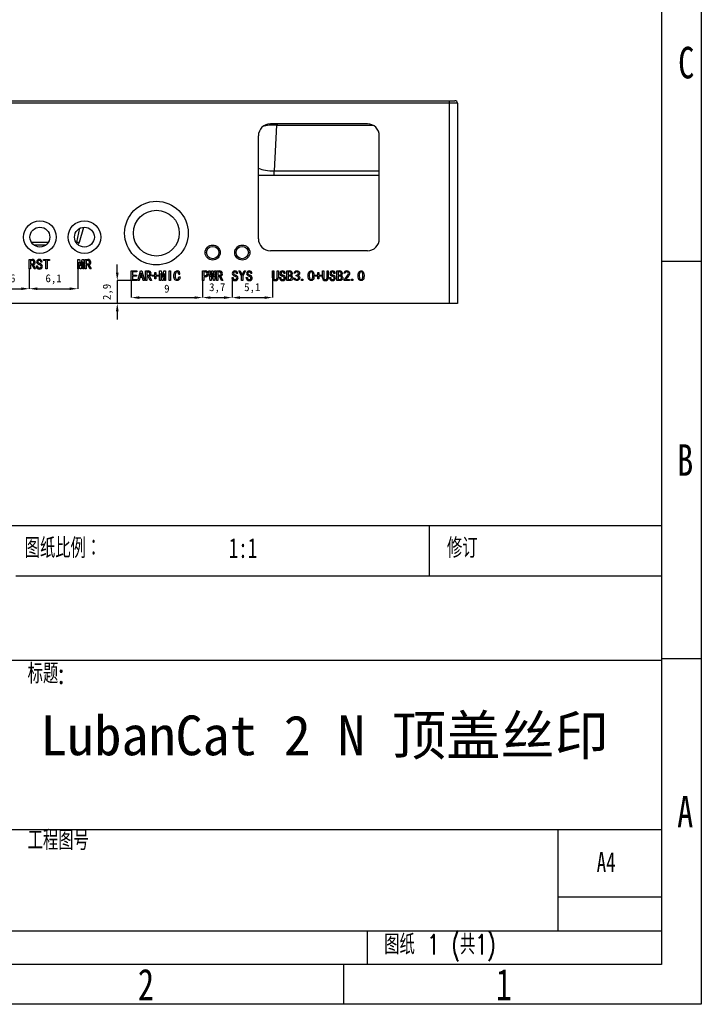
# Model space of a CAD drawing. Header units: millimetres. Extents: x 1601 to 1791, y 2186 to 2473.
# Tile 2 of 4: x 1706 to 1791, y 2186 to 2310. Entities that reach past the tile are written whole.
import ezdxf

# ---------------------------------------------------------------- set-up
doc = ezdxf.new("R2010")
doc.units = ezdxf.units.MM
doc.styles.add('SLDTEXTSTYLE0', font='TXT', dxfattribs={"width": 0.7, "bigfont": 'bigfont'})
doc.styles.add('SLDTEXTSTYLE1', font='TXT', dxfattribs={"width": 0.75})
doc.styles.add('SLDTEXTSTYLE2', font='TXT', dxfattribs={"width": 0.7})
doc.styles.add('黑体高度1mm', font='simhei.ttf', dxfattribs={"height": 1})
doc.styles.add('黑体高度5mm', font='simhei.ttf', dxfattribs={"height": 5})
doc.dimstyles.new('绿色高度4mm', dxfattribs={"dimtxt": 1, "dimasz": 1, "dimexe": 0, "dimexo": 0, "dimtad": 1, "dimdec": 1, "dimtxsty": '黑体高度1mm', "dimcen": 2.5, "dimclrd": 3, "dimclre": 3, "dimclrt": 3, "dimadec": 0, "dimazin": 0, "dimtfac": 1, "dimtdec": 1, "dimtmove": 0, "dimatfit": 3, "dimfxl": 1, "dimarcsym": 0})

# ---------------------------------------------------------------- blocks, each defined once
blk = doc.blocks.new('SW_NOTE_0_2')
at = {"color": 0, "linetype": 'Continuous', "lineweight": 0, "char_height": 2.5, "attachment_point": 1, "style": 'SLDTEXTSTYLE0'}
for s, insert in [('清除毛刺', (0, 3.22)), ('表面光亮处理', (0, -0.28))]:
    blk.add_mtext(s, dxfattribs=dict(at, insert=insert))
blk = doc.blocks.new('*D28')
at = {"color": 3, "lineweight": -2, "transparency": 16777216}
for p, q in [((1701.4, 2278.75), (1701.4, 2276.26)), ((1706.95, 2278.75), (1706.95, 2276.26)), ((1702.4, 2276.26), (1705.95, 2276.26))]:
    blk.add_line(p, q, dxfattribs=at)
at = {"color": 3, "transparency": 16777216}
for points in [[(1702.4, 2276.43), (1702.4, 2276.1), (1701.4, 2276.26)], [(1705.95, 2276.43), (1705.95, 2276.1), (1706.95, 2276.26)]]:
    blk.add_solid(points, dxfattribs=at)
at = {"layer": 'Defpoints', "color": 0, "transparency": 16777216}
for p in [(1701.4, 2278.75), (1706.95, 2278.75), (1706.95, 2276.26)]:
    blk.add_point(p, dxfattribs=at)
at = {"color": 3, "transparency": 16777216, "insert": (1704.18, 2277.45), "char_height": 1, "attachment_point": 5, "style": '黑体高度1mm'}
blk.add_mtext('5,6', dxfattribs=at)
blk = doc.blocks.new('*D29')
at = {"color": 3, "lineweight": -2, "transparency": 16777216}
for p, q in [((1706.95, 2278.75), (1706.95, 2276.26)), ((1713.04, 2278.75), (1713.04, 2276.26)), ((1707.95, 2276.26), (1712.04, 2276.26))]:
    blk.add_line(p, q, dxfattribs=at)
at = {"color": 3, "transparency": 16777216}
for points in [[(1707.95, 2276.43), (1707.95, 2276.1), (1706.95, 2276.26)], [(1712.04, 2276.43), (1712.04, 2276.1), (1713.04, 2276.26)]]:
    blk.add_solid(points, dxfattribs=at)
at = {"layer": 'Defpoints', "color": 0, "transparency": 16777216}
for p in [(1706.95, 2278.75), (1713.04, 2278.75), (1713.04, 2276.26)]:
    blk.add_point(p, dxfattribs=at)
at = {"color": 3, "transparency": 16777216, "insert": (1710, 2277.45), "char_height": 1, "attachment_point": 5, "style": '黑体高度1mm'}
blk.add_mtext('6,1', dxfattribs=at)
blk = doc.blocks.new('*D30')
at = {"color": 3, "lineweight": -2, "transparency": 16777216}
for p, q in [((1718.01, 2278.3), (1718.01, 2279.3)), ((1719.77, 2277.3), (1718.01, 2277.3)), ((1718.01, 2277.3), (1718.01, 2274.41)), ((1719.77, 2274.41), (1718.01, 2274.41)), ((1718.01, 2273.41), (1718.01, 2272.41))]:
    blk.add_line(p, q, dxfattribs=at)
at = {"color": 3, "transparency": 16777216}
for points in [[(1717.84, 2278.3), (1718.18, 2278.3), (1718.01, 2277.3)], [(1717.84, 2273.41), (1718.18, 2273.41), (1718.01, 2274.41)]]:
    blk.add_solid(points, dxfattribs=at)
at = {"layer": 'Defpoints', "color": 0, "transparency": 16777216}
for p in [(1719.77, 2277.3), (1718.01, 2274.41), (1719.77, 2274.41)]:
    blk.add_point(p, dxfattribs=at)
at = {"color": 3, "transparency": 16777216, "insert": (1716.82, 2275.86), "char_height": 1, "attachment_point": 5, "rotation": 90, "style": '黑体高度1mm'}
blk.add_mtext('2,9', dxfattribs=at)
blk = doc.blocks.new('*D31')
at = {"color": 3, "lineweight": -2, "transparency": 16777216}
for p, q in [((1719.77, 2277.3), (1719.77, 2275.15)), ((1728.73, 2277.3), (1728.73, 2275.15)), ((1720.77, 2275.15), (1727.73, 2275.15))]:
    blk.add_line(p, q, dxfattribs=at)
at = {"color": 3, "transparency": 16777216}
for points in [[(1720.77, 2275.31), (1720.77, 2274.98), (1719.77, 2275.15)], [(1727.73, 2275.31), (1727.73, 2274.98), (1728.73, 2275.15)]]:
    blk.add_solid(points, dxfattribs=at)
at = {"layer": 'Defpoints', "color": 0, "transparency": 16777216}
for p in [(1719.77, 2277.3), (1728.73, 2277.3), (1728.73, 2275.15)]:
    blk.add_point(p, dxfattribs=at)
at = {"color": 3, "transparency": 16777216, "insert": (1724.25, 2276.27), "char_height": 1, "attachment_point": 5, "style": '黑体高度1mm'}
blk.add_mtext('9', dxfattribs=at)
blk = doc.blocks.new('*D32')
at = {"color": 3, "lineweight": -2, "transparency": 16777216}
for p, q in [((1728.73, 2277.3), (1728.73, 2275.15)), ((1732.44, 2277.68), (1732.44, 2275.15)), ((1729.73, 2275.15), (1731.44, 2275.15))]:
    blk.add_line(p, q, dxfattribs=at)
at = {"color": 3, "transparency": 16777216}
for points in [[(1729.73, 2275.31), (1729.73, 2274.98), (1728.73, 2275.15)], [(1731.44, 2275.31), (1731.44, 2274.98), (1732.44, 2275.15)]]:
    blk.add_solid(points, dxfattribs=at)
at = {"layer": 'Defpoints', "color": 0, "transparency": 16777216}
for p in [(1728.73, 2277.3), (1732.44, 2277.68), (1732.44, 2275.15)]:
    blk.add_point(p, dxfattribs=at)
at = {"color": 3, "transparency": 16777216, "insert": (1730.58, 2276.33), "char_height": 1, "attachment_point": 5, "style": '黑体高度1mm'}
blk.add_mtext('3,7', dxfattribs=at)
blk = doc.blocks.new('*D33')
at = {"color": 3, "lineweight": -2, "transparency": 16777216}
for p, q in [((1737.54, 2278.5), (1737.54, 2275.15)), ((1732.44, 2277.68), (1732.44, 2275.15)), ((1733.44, 2275.15), (1736.54, 2275.15))]:
    blk.add_line(p, q, dxfattribs=at)
at = {"color": 3, "transparency": 16777216}
for points in [[(1733.44, 2275.31), (1733.44, 2274.98), (1732.44, 2275.15)], [(1736.54, 2275.31), (1736.54, 2274.98), (1737.54, 2275.15)]]:
    blk.add_solid(points, dxfattribs=at)
at = {"layer": 'Defpoints', "color": 0, "transparency": 16777216}
for p in [(1737.54, 2278.5), (1732.44, 2277.68), (1737.54, 2275.15)]:
    blk.add_point(p, dxfattribs=at)
at = {"color": 3, "transparency": 16777216, "insert": (1734.99, 2276.33), "char_height": 1, "attachment_point": 5, "style": '黑体高度1mm'}
blk.add_mtext('5,1', dxfattribs=at)

msp = doc.modelspace()

# ---------------------------------------------------------------- linework, layer by layer
at = {"color": 7, "linetype": 'Continuous', "lineweight": -3}
for p, q in [((1791.46, 2473.23), (1791.46, 2186.23)), ((1786.46, 2468.23), (1786.46, 2191.23)), ((1631.28, 2299.91), (1759.78, 2299.91)), ((1759.78, 2299.61), (1631.28, 2299.61)), ((1759.78, 2299.61), (1759.78, 2299.91)), ((1759.78, 2299.91), (1760.48, 2299.91)), ((1760.78, 2299.61), (1759.78, 2299.61)), ((1759.78, 2274.41), (1759.78, 2299.61)), ((1760.78, 2299.61), (1760.78, 2274.41)), ((1749.46, 2297.01), (1737.26, 2297.01)), ((1738.03, 2296.85), (1737.73, 2291.1)), ((1738.14, 2296.85), (1750.15, 2296.85)), ((1735.76, 2282.54), (1735.76, 2295.51)), ((1750.96, 2282.54), (1750.96, 2295.51)), ((1737.73, 2290.51), (1737.73, 2291.1)), ((1737.73, 2290.51), (1735.76, 2290.51)), ((1750.96, 2290.51), (1737.73, 2290.51)), ((1713.26, 2282.13), (1713.8, 2284.01)), ((1709.03, 2281.76), (1707.53, 2281.76)), ((1749.46, 2281.04), (1737.26, 2281.04)), ((1706.95, 2278.75), (1706.95, 2279.95)), ((1706.95, 2279.95), (1707.3, 2279.95)), ((1707.27, 2279.82), (1707.11, 2279.82)), ((1707.11, 2279.82), (1707.11, 2279.4)), ((1708.55, 2279.62), (1708.39, 2279.62)), ((1708.75, 2279.82), (1708.75, 2279.95)), ((1708.75, 2279.95), (1709.47, 2279.95)), ((1709.03, 2279.82), (1708.75, 2279.82)), ((1709.03, 2278.75), (1709.03, 2279.82)), ((1709.47, 2279.82), (1709.19, 2279.82)), ((1709.19, 2279.82), (1709.19, 2278.75)), ((1709.47, 2279.95), (1709.47, 2279.82)), ((1713.04, 2278.75), (1713.04, 2279.95)), ((1713.04, 2279.95), (1713.26, 2279.95)), ((1713.19, 2279.61), (1713.18, 2279.61)), ((1713.18, 2279.61), (1713.18, 2278.75)), ((1713.36, 2278.75), (1713.19, 2279.61)), ((1713.26, 2279.95), (1713.41, 2279.16)), ((1713.42, 2279.16), (1713.58, 2279.95)), ((1713.64, 2279.61), (1713.47, 2278.75)), ((1713.58, 2279.95), (1713.8, 2279.95)), ((1713.66, 2279.61), (1713.64, 2279.61)), ((1713.66, 2278.75), (1713.66, 2279.61)), ((1713.8, 2279.95), (1713.8, 2278.75)), ((1713.95, 2278.75), (1713.95, 2279.95)), ((1713.95, 2279.95), (1714.3, 2279.95)), ((1714.27, 2279.82), (1714.11, 2279.82)), ((1714.11, 2279.82), (1714.11, 2279.4)), ((1786.46, 2279.73), (1791.46, 2279.73)), ((1707.11, 2278.75), (1706.95, 2278.75)), ((1707.11, 2279.4), (1707.31, 2279.4)), ((1707.3, 2279.27), (1707.11, 2279.27)), ((1707.11, 2279.27), (1707.11, 2278.75)), ((1707.55, 2278.75), (1707.3, 2279.27)), ((1707.45, 2279.29), (1707.72, 2278.75)), ((1707.72, 2278.75), (1707.55, 2278.75)), ((1707.84, 2279.08), (1707.84, 2279.13)), ((1707.84, 2279.13), (1708, 2279.13)), ((1708, 2279.13), (1708, 2279.09)), ((1709.19, 2278.75), (1709.03, 2278.75)), ((1713.18, 2278.75), (1713.04, 2278.75)), ((1713.47, 2278.75), (1713.36, 2278.75)), ((1713.41, 2279.16), (1713.42, 2279.16)), ((1713.8, 2278.75), (1713.66, 2278.75)), ((1714.11, 2278.75), (1713.95, 2278.75)), ((1714.11, 2279.4), (1714.31, 2279.4)), ((1714.29, 2279.27), (1714.11, 2279.27)), ((1714.11, 2279.27), (1714.11, 2278.75)), ((1714.55, 2278.75), (1714.29, 2279.27)), ((1714.45, 2279.29), (1714.72, 2278.75)), ((1714.72, 2278.75), (1714.55, 2278.75)), ((1719.77, 2277.3), (1719.77, 2278.5)), ((1719.77, 2278.5), (1720.45, 2278.5)), ((1720.45, 2278.37), (1719.94, 2278.37)), ((1719.94, 2278.37), (1719.94, 2277.99)), ((1720.45, 2278.5), (1720.45, 2278.37)), ((1720.59, 2277.3), (1720.95, 2278.51)), ((1721.01, 2278.23), (1720.9, 2277.81)), ((1720.95, 2278.51), (1721.09, 2278.51)), ((1721.02, 2278.23), (1721.01, 2278.23)), ((1721.14, 2277.81), (1721.02, 2278.23)), ((1721.09, 2278.51), (1721.44, 2277.3)), ((1721.55, 2277.3), (1721.55, 2278.5)), ((1721.55, 2278.5), (1721.9, 2278.5)), ((1721.87, 2278.37), (1721.71, 2278.37)), ((1721.71, 2278.37), (1721.71, 2277.95)), ((1722.75, 2277.97), (1722.75, 2278.32)), ((1722.75, 2278.32), (1722.87, 2278.32)), ((1722.87, 2278.32), (1722.87, 2277.97)), ((1723.33, 2277.3), (1723.33, 2278.5)), ((1723.33, 2278.5), (1723.55, 2278.5)), ((1723.55, 2278.5), (1723.7, 2277.71)), ((1723.72, 2277.71), (1723.87, 2278.5)), ((1723.87, 2278.5), (1724.09, 2278.5)), ((1724.09, 2278.5), (1724.09, 2277.3)), ((1724.52, 2277.3), (1724.52, 2278.5)), ((1724.52, 2278.5), (1724.69, 2278.5)), ((1724.69, 2278.5), (1724.69, 2277.3)), ((1728.73, 2277.3), (1728.73, 2278.5)), ((1728.73, 2278.5), (1729.09, 2278.5)), ((1729.05, 2278.37), (1728.89, 2278.37)), ((1728.89, 2278.37), (1728.89, 2277.9)), ((1729.69, 2277.29), (1729.54, 2278.5)), ((1729.54, 2278.5), (1729.69, 2278.5)), ((1729.69, 2278.5), (1729.77, 2277.74)), ((1729.79, 2277.74), (1729.89, 2278.5)), ((1729.89, 2278.5), (1730.04, 2278.5)), ((1730.04, 2278.5), (1730.15, 2277.74)), ((1730.16, 2277.74), (1730.24, 2278.5)), ((1730.4, 2278.5), (1730.24, 2277.29)), ((1730.24, 2278.5), (1730.4, 2278.5)), ((1730.51, 2277.3), (1730.51, 2278.5)), ((1730.51, 2278.5), (1730.86, 2278.5)), ((1730.82, 2278.37), (1730.67, 2278.37)), ((1730.67, 2278.37), (1730.67, 2277.95)), ((1733.63, 2277.84), (1733.3, 2278.5)), ((1733.3, 2278.5), (1733.47, 2278.5)), ((1733.47, 2278.5), (1733.71, 2277.99)), ((1733.72, 2277.99), (1733.96, 2278.5)), ((1734.13, 2278.5), (1733.8, 2277.84)), ((1733.96, 2278.5), (1734.13, 2278.5)), ((1737.54, 2277.65), (1737.54, 2278.5)), ((1737.54, 2278.5), (1737.7, 2278.5)), ((1737.7, 2278.5), (1737.7, 2277.65)), ((1738.1, 2277.65), (1738.1, 2278.5)), ((1738.1, 2278.5), (1738.27, 2278.5)), ((1738.27, 2278.5), (1738.27, 2277.65)), ((1739.33, 2277.3), (1739.33, 2278.5)), ((1739.33, 2278.5), (1739.7, 2278.5)), ((1739.7, 2278.37), (1739.49, 2278.37)), ((1739.49, 2278.37), (1739.49, 2277.99)), ((1740.36, 2278.18), (1740.24, 2278.21)), ((1743.23, 2277.97), (1743.23, 2278.32)), ((1743.23, 2278.32), (1743.35, 2278.32)), ((1743.35, 2278.32), (1743.35, 2277.97)), ((1743.82, 2277.65), (1743.82, 2278.5)), ((1743.82, 2278.5), (1743.99, 2278.5)), ((1743.99, 2278.5), (1743.99, 2277.65)), ((1744.39, 2277.65), (1744.39, 2278.5)), ((1744.39, 2278.5), (1744.55, 2278.5)), ((1744.55, 2278.5), (1744.55, 2277.65)), ((1745.62, 2277.3), (1745.62, 2278.5)), ((1745.62, 2278.5), (1745.99, 2278.5)), ((1745.99, 2278.37), (1745.78, 2278.37)), ((1745.78, 2278.37), (1745.78, 2277.99)), ((1746.63, 2278.18), (1746.5, 2278.21)), ((1720.49, 2277.3), (1719.77, 2277.3)), ((1719.94, 2277.99), (1720.41, 2277.99)), ((1720.41, 2277.86), (1719.94, 2277.86)), ((1719.94, 2277.86), (1719.94, 2277.43)), ((1719.94, 2277.43), (1720.49, 2277.43)), ((1720.41, 2277.99), (1720.41, 2277.86)), ((1720.49, 2277.43), (1720.49, 2277.3)), ((1720.76, 2277.3), (1720.59, 2277.3)), ((1720.86, 2277.67), (1720.76, 2277.3)), ((1721.17, 2277.67), (1720.86, 2277.67)), ((1720.9, 2277.81), (1721.14, 2277.81)), ((1721.27, 2277.3), (1721.17, 2277.67)), ((1721.44, 2277.3), (1721.27, 2277.3)), ((1721.71, 2277.3), (1721.55, 2277.3)), ((1721.71, 2277.95), (1721.91, 2277.95)), ((1721.89, 2277.82), (1721.71, 2277.82)), ((1721.71, 2277.82), (1721.71, 2277.3)), ((1722.15, 2277.3), (1721.89, 2277.82)), ((1722.05, 2277.84), (1722.31, 2277.3)), ((1722.31, 2277.3), (1722.15, 2277.3)), ((1722.41, 2277.86), (1722.41, 2277.97)), ((1722.41, 2277.97), (1722.75, 2277.97)), ((1722.75, 2277.86), (1722.41, 2277.86)), ((1722.75, 2277.52), (1722.75, 2277.86)), ((1722.87, 2277.52), (1722.75, 2277.52)), ((1722.87, 2277.97), (1723.21, 2277.97)), ((1723.21, 2277.86), (1722.87, 2277.86)), ((1722.87, 2277.86), (1722.87, 2277.52)), ((1723.21, 2277.97), (1723.21, 2277.86)), ((1723.47, 2277.3), (1723.33, 2277.3)), ((1723.49, 2278.16), (1723.47, 2278.16)), ((1723.47, 2278.16), (1723.47, 2277.3)), ((1723.65, 2277.3), (1723.49, 2278.16)), ((1723.77, 2277.3), (1723.65, 2277.3)), ((1723.7, 2277.71), (1723.72, 2277.71)), ((1723.94, 2278.16), (1723.77, 2277.3)), ((1723.95, 2278.16), (1723.94, 2278.16)), ((1723.95, 2277.3), (1723.95, 2278.16)), ((1724.09, 2277.3), (1723.95, 2277.3)), ((1724.69, 2277.3), (1724.52, 2277.3)), ((1725.89, 2278.07), (1725.74, 2278.07)), ((1725.74, 2277.78), (1725.9, 2277.78)), ((1728.89, 2277.3), (1728.73, 2277.3)), ((1728.89, 2277.9), (1729.05, 2277.9)), ((1729.09, 2277.77), (1728.89, 2277.77)), ((1728.89, 2277.77), (1728.89, 2277.3)), ((1729.83, 2277.29), (1729.69, 2277.29)), ((1729.77, 2277.74), (1729.79, 2277.74)), ((1729.96, 2278.18), (1729.83, 2277.29)), ((1729.97, 2278.18), (1729.96, 2278.18)), ((1730.1, 2277.29), (1729.97, 2278.18)), ((1730.24, 2277.29), (1730.1, 2277.29)), ((1730.15, 2277.74), (1730.16, 2277.74)), ((1730.67, 2277.3), (1730.51, 2277.3)), ((1730.67, 2277.95), (1730.87, 2277.95)), ((1730.85, 2277.82), (1730.67, 2277.82)), ((1730.67, 2277.82), (1730.67, 2277.3)), ((1731.1, 2277.3), (1730.85, 2277.82)), ((1731.01, 2277.84), (1731.27, 2277.3)), ((1731.27, 2277.3), (1731.1, 2277.3)), ((1732.44, 2277.63), (1732.44, 2277.68)), ((1732.44, 2277.68), (1732.6, 2277.68)), ((1732.6, 2277.68), (1732.6, 2277.64)), ((1733.16, 2278.17), (1733, 2278.17)), ((1733.63, 2277.3), (1733.63, 2277.84)), ((1733.8, 2277.3), (1733.63, 2277.3)), ((1733.71, 2277.99), (1733.72, 2277.99)), ((1733.8, 2277.84), (1733.8, 2277.3)), ((1734.24, 2277.63), (1734.24, 2277.68)), ((1734.24, 2277.68), (1734.4, 2277.68)), ((1734.4, 2277.68), (1734.4, 2277.64)), ((1734.95, 2278.17), (1734.79, 2278.17)), ((1738.42, 2277.63), (1738.42, 2277.68)), ((1738.42, 2277.68), (1738.58, 2277.68)), ((1738.58, 2277.68), (1738.58, 2277.64)), ((1739.14, 2278.17), (1738.97, 2278.17)), ((1739.68, 2277.3), (1739.33, 2277.3)), ((1739.49, 2277.99), (1739.7, 2277.99)), ((1739.68, 2277.86), (1739.49, 2277.86)), ((1739.49, 2277.86), (1739.49, 2277.43)), ((1739.49, 2277.43), (1739.66, 2277.43)), ((1740.22, 2277.61), (1740.35, 2277.63)), ((1740.51, 2277.89), (1740.51, 2277.98)), ((1741.19, 2277.3), (1741.19, 2277.45)), ((1741.19, 2277.45), (1741.35, 2277.45)), ((1741.35, 2277.3), (1741.19, 2277.3)), ((1741.35, 2277.45), (1741.35, 2277.3)), ((1742.88, 2277.86), (1742.88, 2277.97)), ((1742.88, 2277.97), (1743.23, 2277.97)), ((1743.23, 2277.86), (1742.88, 2277.86)), ((1743.23, 2277.52), (1743.23, 2277.86)), ((1743.35, 2277.52), (1743.23, 2277.52)), ((1743.35, 2277.97), (1743.69, 2277.97)), ((1743.69, 2277.86), (1743.35, 2277.86)), ((1743.35, 2277.86), (1743.35, 2277.52)), ((1743.69, 2277.97), (1743.69, 2277.86)), ((1744.71, 2277.63), (1744.71, 2277.68)), ((1744.71, 2277.68), (1744.87, 2277.68)), ((1744.87, 2277.68), (1744.87, 2277.64)), ((1745.42, 2278.17), (1745.26, 2278.17)), ((1745.97, 2277.3), (1745.62, 2277.3)), ((1745.78, 2277.99), (1745.99, 2277.99)), ((1745.96, 2277.86), (1745.78, 2277.86)), ((1745.78, 2277.86), (1745.78, 2277.43)), ((1745.78, 2277.43), (1745.94, 2277.43)), ((1746.53, 2277.31), (1746.53, 2277.34)), ((1747.23, 2277.31), (1746.53, 2277.31)), ((1746.73, 2277.43), (1747.23, 2277.43)), ((1747.23, 2277.43), (1747.23, 2277.31)), ((1747.48, 2277.3), (1747.48, 2277.45)), ((1747.48, 2277.45), (1747.64, 2277.45)), ((1747.64, 2277.3), (1747.48, 2277.3)), ((1747.64, 2277.45), (1747.64, 2277.3)), ((1759.78, 2274.41), (1631.28, 2274.41)), ((1760.78, 2274.41), (1759.78, 2274.41)), ((1606.46, 2246.48), (1786.46, 2246.48)), ((1757.26, 2240.11), (1757.26, 2246.48)), ((1786.46, 2240.11), (1705.26, 2240.11)), ((1786.46, 2229.48), (1606.46, 2229.48)), ((1786.46, 2229.73), (1791.46, 2229.73)), ((1661.06, 2208.23), (1786.46, 2208.23)), ((1773.46, 2195.48), (1773.46, 2208.23)), ((1786.46, 2199.73), (1773.46, 2199.73)), ((1606.46, 2195.48), (1786.46, 2195.48)), ((1749.46, 2191.23), (1749.46, 2195.48)), ((1786.46, 2191.23), (1606.46, 2191.23)), ((1746.46, 2191.23), (1746.46, 2186.23)), ((1791.46, 2186.23), (1601.46, 2186.23))]:
    msp.add_line(p, q, dxfattribs=at)
at = {"color": 8, "linetype": 'Continuous', "lineweight": -3}
for p, q in [((1738.03, 2296.85), (1738.04, 2297.01)), ((1738.14, 2296.85), (1738.14, 2297.01)), ((1737.73, 2291.1), (1750.96, 2291.1)), ((1712.94, 2282.13), (1713.29, 2283.87)), ((1707.2, 2282.13), (1709.35, 2282.13)), ((1712.8, 2282.13), (1712.94, 2282.13)), ((1712.94, 2282.13), (1713.26, 2282.13))]:
    msp.add_line(p, q, dxfattribs=at)
at = {"color": 8, "linetype": 'Continuous', "lineweight": -3, "flags": 128}
msp.add_lwpolyline([(1712.94, 2282.13), (1712.92, 2282.05), (1712.89, 2281.99)], dxfattribs=at)
at = {"color": 7, "linetype": 'Continuous', "lineweight": -3, "flags": 128}
for points in [[(1708.03, 2279.66), (1708.05, 2279.57), (1708.11, 2279.51), (1708.27, 2279.44)], [(1725.13, 2277.86), (1725.13, 2278.01), (1725.16, 2278.15), (1725.2, 2278.28), (1725.26, 2278.38), (1725.34, 2278.45), (1725.44, 2278.5), (1725.54, 2278.51)], [(1725.54, 2278.38), (1725.47, 2278.37), (1725.4, 2278.32), (1725.36, 2278.26), (1725.33, 2278.18), (1725.3, 2278.03), (1725.3, 2277.88)], [(1725.74, 2278.07), (1725.73, 2278.18), (1725.71, 2278.27), (1725.64, 2278.35), (1725.59, 2278.37), (1725.54, 2278.38)], [(1729.3, 2278.14), (1729.29, 2278.21), (1729.27, 2278.28), (1729.22, 2278.33), (1729.14, 2278.36), (1729.05, 2278.37)], [(1732.63, 2278.21), (1732.65, 2278.12), (1732.71, 2278.06), (1732.87, 2277.99)], [(1734.43, 2278.21), (1734.45, 2278.12), (1734.51, 2278.06), (1734.67, 2277.99)], [(1738.61, 2278.21), (1738.63, 2278.12), (1738.69, 2278.06), (1738.85, 2277.99)], [(1740.24, 2278.21), (1740.29, 2278.32), (1740.36, 2278.43), (1740.47, 2278.5), (1740.6, 2278.52), (1740.72, 2278.5), (1740.84, 2278.44), (1740.91, 2278.34), (1740.93, 2278.21), (1740.91, 2278.1), (1740.85, 2278.01), (1740.76, 2277.94)], [(1740.51, 2277.98), (1740.6, 2277.99), (1740.68, 2278.02), (1740.74, 2278.08), (1740.78, 2278.13), (1740.79, 2278.2), (1740.78, 2278.26), (1740.75, 2278.32), (1740.7, 2278.36), (1740.65, 2278.39), (1740.58, 2278.4), (1740.52, 2278.38), (1740.45, 2278.33), (1740.4, 2278.26), (1740.36, 2278.18)], [(1742.01, 2277.98), (1742.02, 2278.11), (1742.05, 2278.24), (1742.11, 2278.36), (1742.18, 2278.44), (1742.26, 2278.49), (1742.36, 2278.52), (1742.47, 2278.51), (1742.57, 2278.46), (1742.65, 2278.38), (1742.7, 2278.28), (1742.74, 2278.13), (1742.76, 2277.98), (1742.75, 2277.83), (1742.74, 2277.7), (1742.72, 2277.57), (1742.66, 2277.44), (1742.6, 2277.37), (1742.51, 2277.31), (1742.42, 2277.29), (1742.31, 2277.3), (1742.21, 2277.35), (1742.12, 2277.43), (1742.07, 2277.53), (1742.02, 2277.75), (1742.01, 2277.98)], [(1742.16, 2278.02), (1742.15, 2277.85), (1742.17, 2277.69), (1742.19, 2277.61), (1742.23, 2277.53), (1742.28, 2277.47), (1742.35, 2277.43), (1742.41, 2277.42), (1742.46, 2277.44), (1742.54, 2277.51), (1742.58, 2277.6), (1742.6, 2277.7), (1742.62, 2277.79), (1742.61, 2277.96), (1742.6, 2278.12), (1742.55, 2278.28), (1742.5, 2278.35), (1742.43, 2278.39), (1742.38, 2278.39), (1742.32, 2278.37), (1742.28, 2278.34), (1742.24, 2278.3), (1742.19, 2278.16), (1742.16, 2278.02)], [(1744.9, 2278.21), (1744.92, 2278.12), (1744.98, 2278.06), (1745.14, 2277.99)], [(1746.53, 2277.34), (1746.55, 2277.43), (1746.61, 2277.51), (1746.68, 2277.58), (1746.83, 2277.76), (1746.92, 2277.87), (1746.99, 2277.98), (1747.05, 2278.11), (1747.07, 2278.18), (1747.06, 2278.26), (1747.02, 2278.33), (1746.96, 2278.38), (1746.85, 2278.39), (1746.76, 2278.35), (1746.68, 2278.28), (1746.63, 2278.18)], [(1746.85, 2278.52), (1746.94, 2278.52), (1747.03, 2278.5), (1747.11, 2278.45), (1747.17, 2278.38), (1747.22, 2278.25), (1747.21, 2278.11), (1747.15, 2277.98), (1747.08, 2277.87), (1746.91, 2277.65), (1746.73, 2277.43)], [(1748.3, 2277.98), (1748.31, 2278.11), (1748.34, 2278.24), (1748.4, 2278.36), (1748.47, 2278.44), (1748.55, 2278.49), (1748.65, 2278.52), (1748.76, 2278.51), (1748.86, 2278.46), (1748.94, 2278.38), (1748.99, 2278.28), (1749.03, 2278.13), (1749.04, 2277.98), (1749.04, 2277.83), (1749.03, 2277.7), (1749, 2277.57), (1748.95, 2277.44), (1748.89, 2277.37), (1748.8, 2277.31), (1748.7, 2277.29), (1748.59, 2277.3), (1748.49, 2277.35), (1748.41, 2277.43), (1748.36, 2277.53), (1748.31, 2277.75), (1748.3, 2277.98)], [(1748.45, 2278.02), (1748.44, 2277.85), (1748.46, 2277.69), (1748.48, 2277.61), (1748.52, 2277.53), (1748.57, 2277.47), (1748.64, 2277.43), (1748.69, 2277.42), (1748.75, 2277.44), (1748.83, 2277.51), (1748.87, 2277.6), (1748.89, 2277.7), (1748.9, 2277.79), (1748.9, 2277.96), (1748.89, 2278.12), (1748.84, 2278.28), (1748.79, 2278.35), (1748.72, 2278.39), (1748.66, 2278.39), (1748.61, 2278.37), (1748.57, 2278.34), (1748.53, 2278.3), (1748.47, 2278.16), (1748.45, 2278.02)], [(1725.54, 2277.29), (1725.44, 2277.3), (1725.35, 2277.34), (1725.27, 2277.4), (1725.21, 2277.48), (1725.16, 2277.6), (1725.13, 2277.73), (1725.13, 2277.86)], [(1725.3, 2277.88), (1725.3, 2277.73), (1725.33, 2277.59), (1725.36, 2277.53), (1725.4, 2277.47), (1725.47, 2277.43), (1725.54, 2277.42)], [(1725.9, 2277.78), (1725.89, 2277.65), (1725.86, 2277.52), (1725.8, 2277.41), (1725.73, 2277.34), (1725.63, 2277.3), (1725.54, 2277.29)], [(1725.54, 2277.42), (1725.59, 2277.43), (1725.64, 2277.46), (1725.68, 2277.5), (1725.71, 2277.55), (1725.73, 2277.66), (1725.74, 2277.78)], [(1729.05, 2277.9), (1729.12, 2277.91), (1729.19, 2277.93), (1729.26, 2277.97), (1729.29, 2278.05), (1729.3, 2278.14)], [(1739.66, 2277.43), (1739.73, 2277.44), (1739.8, 2277.46), (1739.86, 2277.5), (1739.9, 2277.57), (1739.92, 2277.66)], [(1739.92, 2277.66), (1739.91, 2277.72), (1739.88, 2277.78), (1739.83, 2277.82), (1739.75, 2277.85), (1739.68, 2277.86)], [(1740.08, 2277.66), (1740.07, 2277.54), (1740.03, 2277.44), (1739.95, 2277.36), (1739.82, 2277.31), (1739.68, 2277.3)], [(1740.76, 2277.94), (1740.84, 2277.89), (1740.9, 2277.83), (1740.94, 2277.74), (1740.95, 2277.65), (1740.93, 2277.53), (1740.87, 2277.42), (1740.78, 2277.34), (1740.67, 2277.3), (1740.55, 2277.29), (1740.43, 2277.32), (1740.33, 2277.39), (1740.26, 2277.49), (1740.22, 2277.61)], [(1740.35, 2277.63), (1740.39, 2277.55), (1740.45, 2277.47), (1740.53, 2277.43), (1740.63, 2277.43), (1740.72, 2277.47), (1740.77, 2277.53), (1740.8, 2277.6), (1740.8, 2277.68), (1740.78, 2277.75), (1740.72, 2277.82), (1740.64, 2277.86), (1740.51, 2277.89)], [(1745.94, 2277.43), (1746.02, 2277.44), (1746.09, 2277.46), (1746.15, 2277.5), (1746.19, 2277.57), (1746.2, 2277.66)], [(1746.2, 2277.66), (1746.19, 2277.72), (1746.17, 2277.78), (1746.11, 2277.82), (1746.04, 2277.85), (1745.96, 2277.86)], [(1746.37, 2277.66), (1746.36, 2277.54), (1746.32, 2277.44), (1746.23, 2277.36), (1746.11, 2277.31), (1745.97, 2277.3)]]:
    msp.add_lwpolyline(points, dxfattribs=at)
at = {"color": 7, "linetype": 'Continuous', "lineweight": -3}
for centre, radius in [((1722.93, 2283.26), 4), ((1722.93, 2283.26), 2.88), ((1708.28, 2282.76), 2.05), ((1713.88, 2282.76), 2.05), ((1708.28, 2282.76), 1.25), ((1713.88, 2282.76), 1.25), ((1730.01, 2280.81), 0.95), ((1730.01, 2280.81), 0.775), ((1733.73, 2280.81), 0.95), ((1733.73, 2280.81), 0.775)]:
    msp.add_circle(centre, radius, dxfattribs=at)
for centre, radius, start, end in [((1760.48, 2299.61), 0.3, 0, 90), ((1737.26, 2295.51), 1.5, 90, 180), ((1749.46, 2295.51), 1.5, 0, 90), ((1712.78, 2282.26), 0.5, 301.1181, 344), ((1737.26, 2282.54), 1.5, 180, 270), ((1749.46, 2282.54), 1.5, 270, 0), ((1707.31, 2279.6), 0.215, 0.334, 100.0567), ((1707.35, 2279.62), 0.336, 358.091, 97.4636), ((1707.33, 2279.59), 0.191, 263.8221, 4.2388), ((1707.38, 2279.58), 0.302, 283.3407, 4.1483), ((1708.2, 2279.63), 0.33, 87.5955, 180.0188), ((1708.24, 2279.69), 0.384, 188.3317, 260.4098), ((1708.19, 2279.66), 0.165, 83.9491, 181.4674), ((1708.22, 2279.63), 0.33, 357.473, 92.5258), ((1708.21, 2279.64), 0.18, 352.4771, 91.2789), ((1714.3, 2279.6), 0.215, 0.3321, 100.0576), ((1714.35, 2279.62), 0.336, 358.0911, 97.4642), ((1714.33, 2279.59), 0.191, 263.821, 4.2387), ((1714.38, 2279.58), 0.302, 283.3398, 4.1502), ((1708.18, 2279.08), 0.343, 179.6127, 274.8799), ((1708.2, 2279.07), 0.205, 176.6199, 271.499), ((1708.12, 2279), 0.316, 13.0079, 78.6575), ((1708.24, 2279.08), 0.346, 264.5095, 1.0813), ((1708.23, 2279.07), 0.197, 264.02, 2.1636), ((1708.17, 2279.02), 0.425, 8.5066, 76.7189), ((1721.9, 2278.15), 0.215, 0.3344, 100.0565), ((1721.94, 2278.17), 0.336, 358.091, 97.4635), ((1725.52, 2278.14), 0.379, 350.3001, 86.574), ((1729.12, 2278.15), 0.346, 356.7679, 94.3211), ((1730.86, 2278.15), 0.215, 0.3314, 100.0579), ((1730.9, 2278.17), 0.336, 358.0913, 97.4664), ((1732.8, 2278.18), 0.33, 87.5963, 180.0173), ((1732.8, 2278.21), 0.165, 83.9503, 181.4675), ((1732.83, 2278.18), 0.33, 357.473, 92.5264), ((1732.82, 2278.19), 0.18, 352.4832, 91.2762), ((1734.6, 2278.18), 0.33, 87.5948, 180.0202), ((1734.59, 2278.21), 0.165, 83.948, 181.4673), ((1734.62, 2278.18), 0.33, 357.473, 92.5252), ((1734.61, 2278.19), 0.18, 352.4792, 91.278), ((1738.78, 2278.18), 0.33, 87.5971, 180.016), ((1738.77, 2278.21), 0.165, 83.947, 181.4672), ((1738.81, 2278.18), 0.33, 357.4729, 92.5247), ((1738.8, 2278.19), 0.18, 352.4812, 91.2771), ((1739.73, 2278.19), 0.316, 0.9614, 96.3411), ((1739.72, 2278.2), 0.167, 356.876, 95.3726), ((1745.07, 2278.18), 0.33, 87.5962, 180.0176), ((1745.06, 2278.21), 0.165, 83.95, 181.4675), ((1745.09, 2278.18), 0.33, 357.473, 92.5263), ((1745.08, 2278.19), 0.18, 352.4795, 91.2779), ((1746.02, 2278.19), 0.316, 0.9616, 96.3426), ((1746.01, 2278.2), 0.167, 356.8743, 95.3734), ((1746.89, 2278.12), 0.398, 95.63, 168.3445), ((1721.93, 2278.14), 0.191, 263.8223, 4.2388), ((1721.98, 2278.13), 0.302, 283.3408, 4.148), ((1729.12, 2278.12), 0.346, 265.6756, 3.2326), ((1730.89, 2278.14), 0.191, 263.8206, 4.2387), ((1730.94, 2278.13), 0.302, 283.3396, 4.1509), ((1732.78, 2277.63), 0.343, 179.6127, 274.8793), ((1732.85, 2278.24), 0.384, 188.3312, 260.4122), ((1732.81, 2277.62), 0.206, 176.6219, 271.4981), ((1732.72, 2277.55), 0.316, 12.9987, 78.6623), ((1732.85, 2277.63), 0.346, 264.506, 1.0877), ((1732.83, 2277.62), 0.197, 264.019, 2.1635), ((1732.77, 2277.57), 0.425, 8.5064, 76.7199), ((1734.58, 2277.63), 0.343, 179.6128, 274.8804), ((1734.65, 2278.24), 0.384, 188.3315, 260.4106), ((1734.6, 2277.62), 0.205, 176.6181, 271.4998), ((1734.52, 2277.55), 0.316, 13.0024, 78.6603), ((1734.64, 2277.63), 0.346, 264.5047, 1.0901), ((1734.63, 2277.62), 0.197, 264.0209, 2.1637), ((1734.57, 2277.57), 0.425, 8.506, 76.7215), ((1737.87, 2277.62), 0.336, 174.9221, 275.0786), ((1737.9, 2277.62), 0.201, 171.1967, 271.4183), ((1737.93, 2277.62), 0.336, 264.7655, 5.2335), ((1737.9, 2277.62), 0.203, 269.1679, 8.216), ((1738.76, 2277.63), 0.343, 179.6128, 274.8809), ((1738.83, 2278.24), 0.384, 188.3314, 260.4114), ((1738.79, 2277.62), 0.206, 176.6237, 271.4972), ((1738.7, 2277.55), 0.316, 13.0042, 78.6594), ((1738.83, 2277.63), 0.346, 264.5053, 1.0889), ((1738.81, 2277.62), 0.197, 264.0217, 2.1638), ((1738.75, 2277.57), 0.425, 8.5062, 76.7207), ((1739.71, 2278.17), 0.179, 266.336, 5.7508), ((1739.79, 2278.17), 0.261, 287.4007, 3.835), ((1739.81, 2277.66), 0.27, 359.6312, 78.7823), ((1744.16, 2277.62), 0.336, 174.922, 275.0782), ((1744.18, 2277.62), 0.201, 171.1982, 271.4177), ((1744.22, 2277.62), 0.336, 264.7649, 5.2345), ((1744.19, 2277.62), 0.203, 269.1671, 8.216), ((1745.05, 2277.63), 0.343, 179.6127, 274.8794), ((1745.12, 2278.24), 0.384, 188.3318, 260.4091), ((1745.07, 2277.62), 0.206, 176.6215, 271.4982), ((1744.99, 2277.55), 0.316, 12.9991, 78.6621), ((1745.11, 2277.63), 0.346, 264.5048, 1.0899), ((1745.1, 2277.62), 0.197, 264.0192, 2.1636), ((1745.04, 2277.57), 0.425, 8.5061, 76.7214), ((1746, 2278.17), 0.179, 266.333, 5.7507), ((1746.08, 2278.17), 0.261, 287.3986, 3.8402), ((1746.1, 2277.66), 0.27, 359.631, 78.7832)]:
    msp.add_arc(centre, radius, start, end, dxfattribs=at)
for centre, major_axis, ratio, start_param, end_param in [((1738.08, 2295.54), (3, -0.16), 0.435252, 1.607812, 2.228451), ((1738.31, 2300.02), (1.31, 2.93), 0.924938, 3.497961, 3.532237)]:
    msp.add_ellipse(centre, major_axis=major_axis, ratio=ratio, start_param=start_param, end_param=end_param, dxfattribs=at)
at = {"color": 8, "linetype": 'Continuous', "lineweight": -3}
msp.add_ellipse((1737.92, 2292.51), major_axis=(3.01, 0.18), ratio=0.466519, start_param=3.885103, end_param=4.623194, dxfattribs=at)

# ---------------------------------------------------------------- block references
at = {"color": 7, "linetype": 'Continuous', "lineweight": -3}
msp.add_blockref('SW_NOTE_0_2', (1686.52, 2238.15), dxfattribs=at)

# ---------------------------------------------------------------- texts
for s, insert, char_height, attachment_point, style in [('C', (1789.56, 2306.7), 3.97, 2, 'SLDTEXTSTYLE1'), ('B', (1789.43, 2256.7), 3.97, 2, 'SLDTEXTSTYLE1'), ('图纸比例：', (1706.37, 2244.89), 2.5, 1, 'SLDTEXTSTYLE0'), ('1:1', (1732.03, 2244.89), 2.5, 1, 'SLDTEXTSTYLE2'), ('修订', (1759.47, 2244.89), 2.5, 1, 'SLDTEXTSTYLE0'), ('标题:', (1706.74, 2229.09), 2.5, 1, 'SLDTEXTSTYLE0'), ('A', (1789.43, 2212.45), 3.97, 2, 'SLDTEXTSTYLE1'), ('工程图号', (1706.74, 2208.13), 2.5, 1, 'SLDTEXTSTYLE0'), ('A4', (1778.3, 2205.38), 2.5, 1, 'SLDTEXTSTYLE2'), ('图纸 1 (共1)', (1751.58, 2195.01), 2.5, 1, 'SLDTEXTSTYLE0'), ('2', (1721.62, 2190.7), 3.97, 2, 'SLDTEXTSTYLE1'), ('1', (1766.62, 2190.7), 3.97, 2, 'SLDTEXTSTYLE1')]:
    msp.add_mtext(s, dxfattribs=dict(at, insert=insert, char_height=char_height, attachment_point=attachment_point, style=style))
at = {"lineweight": -3, "insert": (1708.33, 2222.57), "char_height": 5, "attachment_point": 1, "style": '黑体高度5mm'}
msp.add_mtext_dynamic_manual_height_columns('LubanCat 2 N 顶盖丝印', width=77.9683, gutter_width=25, heights=[0], dxfattribs=at)

# ---------------------------------------------------------------- dimensions: what is measured, and where the dimension line sits
at = {"color": 3}
for base, p1, p2, picture, middle in [((1706.95276313, 2276.26240149), (1701.40276313, 2278.74991844), (1706.95276313, 2278.74991844), '*D28', (1704.17776313, 2277.44919924)), ((1713.04, 2276.26), (1706.95, 2278.75), (1713.04, 2278.75), '*D29', (1710, 2277.45)), ((1737.54, 2275.15), (1732.44, 2277.68), (1737.54, 2278.5), '*D33', (1734.99, 2276.33)), ((1728.73, 2275.15), (1719.77, 2277.3), (1728.73, 2277.3), '*D31', (1724.25, 2276.27)), ((1732.44, 2275.15), (1728.73, 2277.3), (1732.44, 2277.68), '*D32', (1730.58, 2276.33))]:
    dim = msp.add_linear_dim(base=base, p1=p1, p2=p2, dimstyle='绿色高度4mm', dxfattribs=at)
    dim.commit()
    dim.dimension.update_dxf_attribs({"geometry": picture, "text_midpoint": middle})
dim = msp.add_linear_dim(base=(1718.01, 2274.41), p1=(1719.77, 2277.3), p2=(1719.77, 2274.41), angle=90, dimstyle='绿色高度4mm', dxfattribs=at)
dim.commit()
dim.dimension.update_dxf_attribs({"geometry": '*D30', "text_midpoint": (1718.01, 2275.86), "dimtype": 160})

doc.saveas('drawing.dxf')
